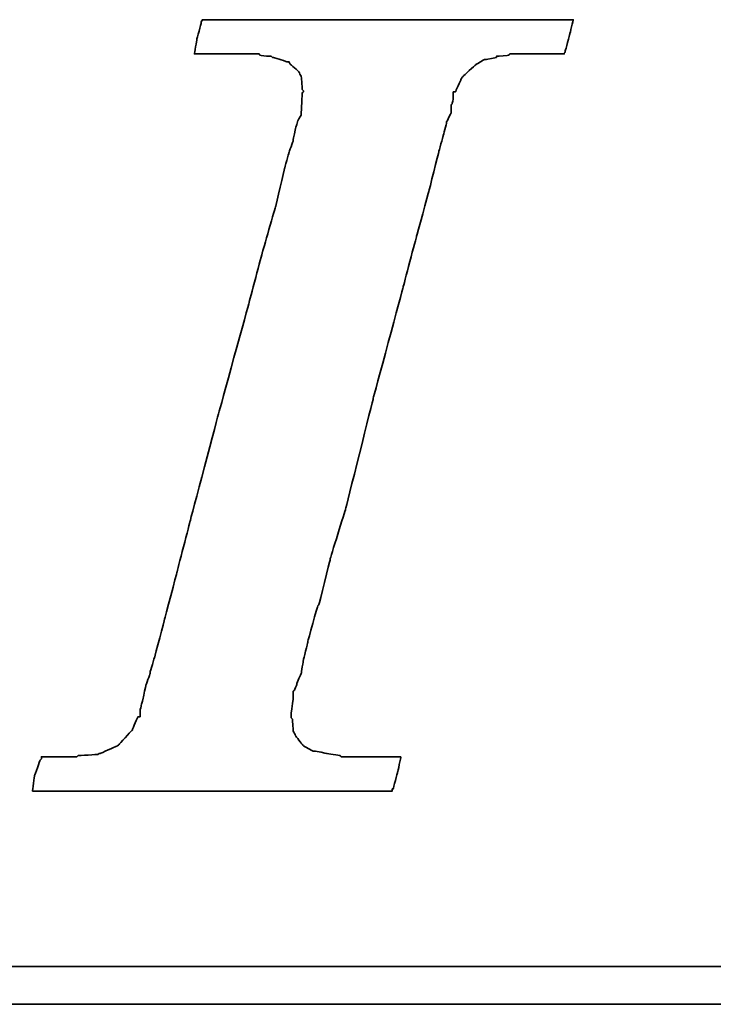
# Model space of a CAD drawing. Header units: millimetres. Extents: x 34 to 348, y -46 to 61.
# Tile 33 of 53: x 261.76 to 263.63, y -12.11 to -9.45. Entities that reach past the tile are written whole.
import ezdxf

# ---------------------------------------------------------------- set-up
doc = ezdxf.new("R2010")
doc.units = ezdxf.units.MM
doc.header["$LTSCALE"] = 0.15
doc.layers.add('DIM', color=4, linetype='CONTINUOUS')
doc.layers.add('layer 1', color=7, linetype='CONTINUOUS')

# ---------------------------------------------------------------- blocks, each defined once
blk = doc.blocks.new('TBI MOTION logo(完整正式版)')
at = {"layer": 'layer 1', "color": 22, "lineweight": 35}
for points, knots in [([(-40.59125, -7.94375), (-40.59125, -7.94375), (-40.97375, -7.94375), (-40.97375, -7.94375), (-40.97375, -7.94375), (-40.97375, -7.94375), (-41.38125, -7.94375), (-41.38125, -7.94375), (-41.38125, -7.94375), (-41.38125, -7.94375), (-41.54875, -7.94375), (-41.54875, -7.94375), (-41.54875, -7.94375), (-41.54875, -7.94375), (-41.59875, -7.94375), (-41.59875, -7.94375), (-41.59875, -7.94375), (-41.59875, -7.94375), (-41.88375, -7.94375), (-41.88375, -7.94375), (-41.88375, -7.94375), (-41.88375, -7.94375), (-41.90875, -7.91875), (-41.90875, -7.91875), (-41.90875, -7.91875), (-41.90875, -7.91875), (-42.19875, -7.87125), (-42.19875, -7.87125), (-42.19875, -7.87125), (-42.19875, -7.87125), (-42.43875, -7.82375), (-42.43875, -7.82375), (-42.43875, -7.82375), (-42.43875, -7.82375), (-42.45875, -7.82375), (-42.45875, -7.82375), (-42.45875, -7.82375), (-42.45875, -7.82375), (-42.48625, -7.82375), (-42.48625, -7.82375), (-42.48625, -7.82375), (-42.48625, -7.82375), (-42.67625, -7.72375), (-42.67625, -7.72375), (-42.67625, -7.72375), (-42.67625, -7.72375), (-42.70125, -7.70375), (-42.70125, -7.70375), (-42.70125, -7.70375), (-42.70125, -7.70375), (-42.72375, -7.67875), (-42.72375, -7.67875), (-42.72375, -7.67875), (-42.72375, -7.67875), (-42.86875, -7.48875), (-42.86875, -7.48875), (-42.86875, -7.48875), (-42.86875, -7.48875), (-42.89375, -7.43875), (-42.89375, -7.43875), (-42.89375, -7.43875), (-42.89375, -7.43875), (-42.91875, -7.38875), (-42.91875, -7.38875), (-42.91875, -7.38875), (-42.91875, -7.38875), (-42.93875, -7.12875), (-42.93875, -7.12875), (-42.93875, -7.12875), (-42.93875, -7.12875), (-42.96375, -7.10375), (-42.96375, -7.10375), (-42.96375, -7.10375), (-42.96375, -7.10375), (-42.96375, -7.05375), (-42.96375, -7.05375), (-42.96375, -7.05375), (-42.96375, -7.05375), (-42.96375, -7.00875), (-42.96375, -7.00875), (-42.96375, -7.00875), (-42.96375, -7.00875), (-42.91875, -6.69625), (-42.91875, -6.69625), (-42.91875, -6.69625), (-42.91875, -6.69625), (-42.91875, -6.62375), (-42.91875, -6.62375), (-42.91875, -6.62375), (-42.91875, -6.62375), (-42.91875, -6.59625), (-42.91875, -6.59625), (-42.91875, -6.59625), (-42.91875, -6.59625), (-42.91875, -6.57375), (-42.91875, -6.57375), (-42.91875, -6.57375), (-42.91875, -6.57375), (-42.91875, -6.52875), (-42.91875, -6.52875), (-42.91875, -6.52875), (-42.91875, -6.52875), (-42.89375, -6.50375), (-42.89375, -6.50375), (-42.89375, -6.50375), (-42.89375, -6.50375), (-42.84375, -6.38375), (-42.84375, -6.38375), (-42.84375, -6.38375), (-42.84375, -6.38375), (-42.84375, -6.35875), (-42.84375, -6.35875), (-42.84375, -6.35875), (-42.84375, -6.35875), (-42.74625, -6.14375), (-42.74625, -6.14375), (-42.74625, -6.14375), (-42.74625, -6.14375), (-42.70125, -5.85375), (-42.70125, -5.85375), (-42.70125, -5.85375), (-42.70125, -5.85375), (-42.60375, -5.47125), (-42.60375, -5.47125), (-42.60375, -5.47125), (-42.60375, -5.47125), (-42.60375, -5.44875), (-42.60375, -5.44875), (-42.60375, -5.44875), (-42.60375, -5.44875), (-42.38875, -4.67875), (-42.38875, -4.67875), (-42.38875, -4.67875), (-42.38875, -4.67875), (-42.36375, -4.65375), (-42.36375, -4.65375), (-42.36375, -4.65375), (-42.36375, -4.65375), (-42.12375, -3.69625), (-42.12375, -3.69625), (-42.12375, -3.69625), (-42.12375, -3.69625), (-42.12375, -3.67374), (-42.12375, -3.67374), (-42.12375, -3.67374), (-42.12375, -3.67374), (-41.78875, -2.59374), (-41.78875, -2.59374), (-41.78875, -2.59374), (-41.78875, -2.59374), (-41.18875, -0.19375), (-41.18875, -0.19375), (-41.18875, -0.19375), (-41.18875, -0.19375), (-40.54375, 2.20624), (-40.54375, 2.20624), (-40.54375, 2.20624), (-40.54375, 2.20624), (-40.25375, 3.30875), (-40.25375, 3.30875), (-40.25375, 3.30875), (-40.25375, 3.30875), (-39.98875, 4.27125), (-39.98875, 4.27125), (-39.98875, 4.27125), (-39.98875, 4.27125), (-39.77375, 5.13125), (-39.77375, 5.13125), (-39.77375, 5.13125), (-39.77375, 5.13125), (-39.67875, 5.47125), (-39.67875, 5.47125), (-39.67875, 5.47125), (-39.67875, 5.47125), (-39.60375, 5.75625), (-39.60375, 5.75625), (-39.60375, 5.75625), (-39.60375, 5.75625), (-39.60375, 5.78125), (-39.60375, 5.78125), (-39.60375, 5.78125), (-39.60375, 5.78125), (-39.50875, 5.97125), (-39.50875, 5.97125), (-39.50875, 5.97125), (-39.50875, 5.97125), (-39.50875, 6.13875), (-39.50875, 6.13875), (-39.50875, 6.13875), (-39.50875, 6.13875), (-39.48625, 6.16625), (-39.48625, 6.16625), (-39.48625, 6.16625), (-39.48625, 6.16625), (-39.46125, 6.28625), (-39.46125, 6.28625), (-39.46125, 6.28625), (-39.46125, 6.28625), (-39.46125, 6.42625), (-39.46125, 6.42625), (-39.46125, 6.42625), (-39.46125, 6.42625), (-39.41375, 6.42625), (-39.41375, 6.42625), (-39.41375, 6.42625), (-39.41375, 6.42625), (-39.29375, 6.69125), (-39.29375, 6.69125), (-39.29375, 6.69125), (-39.29375, 6.69125), (-39.26875, 6.74125), (-39.26875, 6.74125), (-39.26875, 6.74125), (-39.26875, 6.74125), (-39.24375, 6.76625), (-39.24375, 6.76625), (-39.24375, 6.76625), (-39.24375, 6.76625), (-38.98375, 7.00624), (-38.98375, 7.00624), (-38.98375, 7.00624), (-38.98375, 7.00624), (-38.95625, 7.02624), (-38.95625, 7.02624), (-38.95625, 7.02624), (-38.95625, 7.02624), (-38.78875, 7.12624), (-38.78875, 7.12624), (-38.78875, 7.12624), (-38.78875, 7.12624), (-38.76375, 7.12624), (-38.76375, 7.12624), (-38.76375, 7.12624), (-38.76375, 7.12624), (-38.74375, 7.12624), (-38.74375, 7.12624), (-38.74375, 7.12624), (-38.74375, 7.12624), (-38.52875, 7.17125), (-38.52875, 7.17125), (-38.52875, 7.17125), (-38.52875, 7.17125), (-38.52875, 7.19624), (-38.52875, 7.19624), (-38.52875, 7.19624), (-38.52875, 7.19624), (-38.50375, 7.19624), (-38.50375, 7.19624), (-38.50375, 7.19624), (-38.50375, 7.19624), (-38.26125, 7.21875), (-38.26125, 7.21875), (-38.26125, 7.21875), (-38.26125, 7.21875), (-38.23875, 7.24624), (-38.23875, 7.24624), (-38.23875, 7.24624), (-38.23875, 7.24624), (-38.21625, 7.24624), (-38.21625, 7.24624), (-38.21625, 7.24624), (-38.21625, 7.24624), (-38.18875, 7.24624), (-38.18875, 7.24624), (-38.18875, 7.24624), (-38.18875, 7.24624), (-37.90375, 7.24624), (-37.90375, 7.24624), (-37.90375, 7.24624), (-37.90375, 7.24624), (-37.85375, 7.24624), (-37.85375, 7.24624), (-37.85375, 7.24624), (-37.85375, 7.24624), (-37.75875, 7.24624), (-37.75875, 7.24624), (-37.75875, 7.24624), (-37.75875, 7.24624), (-37.42375, 7.24624), (-37.42375, 7.24624), (-37.42375, 7.24624), (-37.42375, 7.24624), (-37.08875, 7.24624), (-37.08875, 7.24624), (-37.08875, 7.24624), (-37.08875, 7.24624), (-37.06375, 7.24624), (-37.06375, 7.24624), (-37.06375, 7.24624), (-37.06375, 7.24624), (-37.06375, 7.26624), (-37.06375, 7.26624), (-37.06375, 7.26624), (-37.06375, 7.26624), (-37.03875, 7.29125), (-37.03875, 7.29125), (-37.03875, 7.29125), (-37.03875, 7.29125), (-37.03875, 7.31625), (-37.03875, 7.31625), (-37.03875, 7.31625), (-37.03875, 7.31625), (-36.94125, 7.67625), (-36.94125, 7.67625), (-36.94125, 7.67625), (-36.94125, 7.67625), (-36.86875, 7.98625), (-36.86875, 7.98625), (-36.86875, 7.98625), (-36.86875, 7.98625), (-36.98875, 7.98625), (-36.98875, 7.98625), (-36.98875, 7.98625), (-36.98875, 7.98625), (-37.42375, 7.98625), (-37.42375, 7.98625), (-37.42375, 7.98625), (-37.42375, 7.98625), (-37.94875, 7.98625), (-37.94875, 7.98625), (-37.94875, 7.98625), (-37.94875, 7.98625), (-38.57375, 7.98625), (-38.57375, 7.98625), (-38.57375, 7.98625), (-38.57375, 7.98625), (-39.29375, 7.98625), (-39.29375, 7.98625), (-39.29375, 7.98625), (-39.29375, 7.98625), (-40.82875, 7.98625), (-40.82875, 7.98625), (-40.82875, 7.98625), (-40.82875, 7.98625), (-42.36375, 7.98625), (-42.36375, 7.98625), (-42.36375, 7.98625), (-42.36375, 7.98625), (-43.08375, 7.98625), (-43.08375, 7.98625), (-43.08375, 7.98625), (-43.08375, 7.98625), (-43.70875, 7.98625), (-43.70875, 7.98625), (-43.70875, 7.98625), (-43.70875, 7.98625), (-44.23375, 7.98625), (-44.23375, 7.98625), (-44.23375, 7.98625), (-44.23375, 7.98625), (-44.66875, 7.98625), (-44.66875, 7.98625), (-44.66875, 7.98625), (-44.66875, 7.98625), (-44.88375, 7.98625), (-44.88375, 7.98625), (-44.88375, 7.98625), (-44.88375, 7.98625), (-44.90875, 7.94125), (-44.90875, 7.94125), (-44.90875, 7.94125), (-44.90875, 7.94125), (-44.90875, 7.91625), (-44.90875, 7.91625), (-44.90875, 7.91625), (-44.90875, 7.91625), (-45.00375, 7.55625), (-45.00375, 7.55625), (-45.00375, 7.55625), (-45.00375, 7.55625), (-45.05375, 7.24624), (-45.05375, 7.24624), (-45.05375, 7.24624), (-45.05375, 7.24624), (-44.61875, 7.24624), (-44.61875, 7.24624), (-44.61875, 7.24624), (-44.61875, 7.24624), (-44.11375, 7.24624), (-44.11375, 7.24624), (-44.11375, 7.24624), (-44.11375, 7.24624), (-43.99375, 7.24624), (-43.99375, 7.24624), (-43.99375, 7.24624), (-43.99375, 7.24624), (-43.94625, 7.24624), (-43.94625, 7.24624), (-43.94625, 7.24624), (-43.94625, 7.24624), (-43.92374, 7.24624), (-43.92374, 7.24624), (-43.92374, 7.24624), (-43.92374, 7.24624), (-43.65875, 7.24624), (-43.65875, 7.24624), (-43.65875, 7.24624), (-43.65875, 7.24624), (-43.63875, 7.21875), (-43.63875, 7.21875), (-43.63875, 7.21875), (-43.63875, 7.21875), (-43.46875, 7.19624), (-43.46875, 7.19624), (-43.46875, 7.19624), (-43.46875, 7.19624), (-43.39875, 7.19624), (-43.39875, 7.19624), (-43.39875, 7.19624), (-43.39875, 7.19624), (-43.37125, 7.17125), (-43.37125, 7.17125), (-43.37125, 7.17125), (-43.37125, 7.17125), (-43.34875, 7.17125), (-43.34875, 7.17125), (-43.34875, 7.17125), (-43.34875, 7.17125), (-43.20375, 7.12624), (-43.20375, 7.12624), (-43.20375, 7.12624), (-43.20375, 7.12624), (-43.05875, 7.07624), (-43.05875, 7.07624), (-43.05875, 7.07624), (-43.05875, 7.07624), (-43.01375, 7.07624), (-43.01375, 7.07624), (-43.01375, 7.07624), (-43.01375, 7.07624), (-42.98875, 7.02624), (-42.98875, 7.02624), (-42.98875, 7.02624), (-42.98875, 7.02624), (-42.79875, 6.86125), (-42.79875, 6.86125), (-42.79875, 6.86125), (-42.79875, 6.86125), (-42.77375, 6.81125), (-42.77375, 6.81125), (-42.77375, 6.81125), (-42.77375, 6.81125), (-42.74625, 6.76625), (-42.74625, 6.76625), (-42.74625, 6.76625), (-42.74625, 6.76625), (-42.72375, 6.47625), (-42.72375, 6.47625), (-42.72375, 6.47625), (-42.72375, 6.47625), (-42.70125, 6.45124), (-42.70125, 6.45124), (-42.70125, 6.45124), (-42.70125, 6.45124), (-42.70125, 6.42625), (-42.70125, 6.42625), (-42.70125, 6.42625), (-42.70125, 6.42625), (-42.72375, 6.40625), (-42.72375, 6.40625), (-42.72375, 6.40625), (-42.72375, 6.40625), (-42.74625, 5.97125), (-42.74625, 5.97125), (-42.74625, 5.97125), (-42.74625, 5.97125), (-42.74625, 5.94625), (-42.74625, 5.94625), (-42.74625, 5.94625), (-42.74625, 5.94625), (-42.74625, 5.92625), (-42.74625, 5.92625), (-42.74625, 5.92625), (-42.74625, 5.92625), (-42.77375, 5.87625), (-42.77375, 5.87625), (-42.77375, 5.87625), (-42.77375, 5.87625), (-42.81875, 5.80625), (-42.81875, 5.80625), (-42.81875, 5.80625), (-42.81875, 5.80625), (-42.86875, 5.63625), (-42.86875, 5.63625), (-42.86875, 5.63625), (-42.86875, 5.63625), (-42.91875, 5.39625), (-42.91875, 5.39625), (-42.91875, 5.39625), (-42.91875, 5.39625), (-42.91875, 5.37124), (-42.91875, 5.37124), (-42.91875, 5.37124), (-42.91875, 5.37124), (-43.01375, 5.10874), (-43.01375, 5.10874), (-43.01375, 5.10874), (-43.01375, 5.10874), (-43.10875, 4.77124), (-43.10875, 4.77124), (-43.10875, 4.77124), (-43.10875, 4.77124), (-43.29875, 3.95625), (-43.29875, 3.95625), (-43.29875, 3.95625), (-43.29875, 3.95625), (-43.58875, 2.95125), (-43.58875, 2.95125), (-43.58875, 2.95125), (-43.58875, 2.95125), (-43.87375, 1.87125), (-43.87375, 1.87125), (-43.87375, 1.87125), (-43.87375, 1.87125), (-44.52625, -0.50374), (-44.52625, -0.50374), (-44.52625, -0.50374), (-44.52625, -0.50374), (-45.14875, -2.85375), (-45.14875, -2.85375), (-45.14875, -2.85375), (-45.14875, -2.85375), (-45.43375, -3.95875), (-45.43375, -3.95875), (-45.43375, -3.95875), (-45.43375, -3.95875), (-45.69875, -4.96875), (-45.69875, -4.96875), (-45.69875, -4.96875), (-45.69875, -4.96875), (-45.91375, -5.78375), (-45.91375, -5.78375), (-45.91375, -5.78375), (-45.91375, -5.78375), (-46.01375, -6.11875), (-46.01375, -6.11875), (-46.01375, -6.11875), (-46.01375, -6.11875), (-46.01375, -6.14375), (-46.01375, -6.14375), (-46.01375, -6.14375), (-46.01375, -6.14375), (-46.10875, -6.40875), (-46.10875, -6.40875), (-46.10875, -6.40875), (-46.10875, -6.40875), (-46.15375, -6.64875), (-46.15375, -6.64875), (-46.15375, -6.64875), (-46.15375, -6.64875), (-46.20375, -6.83875), (-46.20375, -6.83875), (-46.20375, -6.83875), (-46.20375, -6.83875), (-46.22875, -6.93375), (-46.22875, -6.93375), (-46.22875, -6.93375), (-46.22875, -6.93375), (-46.22875, -7.07875), (-46.22875, -7.07875), (-46.22875, -7.07875), (-46.22875, -7.07875), (-46.27375, -7.07875), (-46.27375, -7.07875), (-46.27375, -7.07875), (-46.27375, -7.07875), (-46.39375, -7.34375), (-46.39375, -7.34375), (-46.39375, -7.34375), (-46.39375, -7.34375), (-46.39375, -7.36875), (-46.39375, -7.36875), (-46.39375, -7.36875), (-46.39375, -7.36875), (-46.42125, -7.38875), (-46.42125, -7.38875), (-46.42125, -7.38875), (-46.42125, -7.38875), (-46.68375, -7.67875), (-46.68375, -7.67875), (-46.68375, -7.67875), (-46.68375, -7.67875), (-46.70875, -7.70375), (-46.70875, -7.70375), (-46.70875, -7.70375), (-46.70875, -7.70375), (-46.75375, -7.72375), (-46.75375, -7.72375), (-46.75375, -7.72375), (-46.75375, -7.72375), (-47.08875, -7.87125), (-47.08875, -7.87125), (-47.08875, -7.87125), (-47.08875, -7.87125), (-47.11625, -7.87125), (-47.11625, -7.87125), (-47.11625, -7.87125), (-47.11625, -7.87125), (-47.13875, -7.89375), (-47.13875, -7.89375), (-47.13875, -7.89375), (-47.13875, -7.89375), (-47.56875, -7.91875), (-47.56875, -7.91875), (-47.56875, -7.91875), (-47.56875, -7.91875), (-47.59625, -7.94375), (-47.59625, -7.94375), (-47.59625, -7.94375), (-47.59625, -7.94375), (-47.64375, -7.94375), (-47.64375, -7.94375), (-47.64375, -7.94375), (-47.64375, -7.94375), (-47.73625, -7.94375), (-47.73625, -7.94375), (-47.73625, -7.94375), (-47.73625, -7.94375), (-48.07375, -7.94375), (-48.07375, -7.94375), (-48.07375, -7.94375), (-48.07375, -7.94375), (-48.36125, -7.94375), (-48.36125, -7.94375), (-48.36125, -7.94375), (-48.36125, -7.94375), (-48.36125, -7.96625), (-48.36125, -7.96625), (-48.36125, -7.96625), (-48.36125, -7.96625), (-48.36125, -7.99125), (-48.36125, -7.99125), (-48.36125, -7.99125), (-48.36125, -7.99125), (-48.38875, -8.01375), (-48.38875, -8.01375), (-48.38875, -8.01375), (-48.38875, -8.01375), (-48.50875, -8.34875), (-48.50875, -8.34875), (-48.50875, -8.34875), (-48.50875, -8.34875), (-48.55375, -8.68625), (-48.55375, -8.68625), (-48.55375, -8.68625), (-48.55375, -8.68625), (-48.45875, -8.68625), (-48.45875, -8.68625), (-48.45875, -8.68625), (-48.45875, -8.68625), (-48.07375, -8.68625), (-48.07375, -8.68625), (-48.07375, -8.68625), (-48.07375, -8.68625), (-47.52375, -8.68625), (-47.52375, -8.68625), (-47.52375, -8.68625), (-47.52375, -8.68625), (-46.92375, -8.68625), (-46.92375, -8.68625), (-46.92375, -8.68625), (-46.92375, -8.68625), (-46.25375, -8.68625), (-46.25375, -8.68625), (-46.25375, -8.68625), (-46.25375, -8.68625), (-46.20375, -8.68625), (-46.20375, -8.68625), (-46.20375, -8.68625), (-46.20375, -8.68625), (-44.71375, -8.68625), (-44.71375, -8.68625), (-44.71375, -8.68625), (-44.71375, -8.68625), (-43.22875, -8.68625), (-43.22875, -8.68625), (-43.22875, -8.68625), (-43.22875, -8.68625), (-42.55875, -8.68625), (-42.55875, -8.68625), (-42.55875, -8.68625), (-42.55875, -8.68625), (-42.50875, -8.68625), (-42.50875, -8.68625), (-42.50875, -8.68625), (-42.50875, -8.68625), (-41.93375, -8.68625), (-41.93375, -8.68625), (-41.93375, -8.68625), (-41.93375, -8.68625), (-41.38125, -8.68625), (-41.38125, -8.68625), (-41.38125, -8.68625), (-41.38125, -8.68625), (-40.97375, -8.68625), (-40.97375, -8.68625), (-40.97375, -8.68625), (-40.97375, -8.68625), (-40.78125, -8.68625), (-40.78125, -8.68625), (-40.78125, -8.68625), (-40.78125, -8.68625), (-40.78125, -8.63875), (-40.78125, -8.63875), (-40.78125, -8.63875), (-40.78125, -8.63875), (-40.75875, -8.63875), (-40.75875, -8.63875), (-40.75875, -8.63875), (-40.75875, -8.63875), (-40.66375, -8.27875), (-40.66375, -8.27875), (-40.66375, -8.27875), (-40.66375, -8.27875), (-40.59125, -7.94375), (-40.59125, -7.94375)], [0, 0, 0, 0, 0.00558659, 0.00558659, 0.00558659, 0.0055866, 0.01117318, 0.01117318, 0.01117318, 0.01117319, 0.01675978, 0.01675978, 0.01675978, 0.01675979, 0.02234637, 0.02234637, 0.02234637, 0.02234638, 0.02793296, 0.02793296, 0.02793296, 0.02793297, 0.03351955, 0.03351955, 0.03351955, 0.03351956, 0.03910615, 0.03910615, 0.03910615, 0.03910616, 0.04469274, 0.04469274, 0.04469274, 0.04469275, 0.05027933, 0.05027933, 0.05027933, 0.05027934, 0.05586592, 0.05586592, 0.05586592, 0.05586593, 0.06145251, 0.06145251, 0.06145251, 0.06145252, 0.06703911, 0.06703911, 0.06703911, 0.06703912, 0.0726257, 0.0726257, 0.0726257, 0.07262571, 0.07821229, 0.07821229, 0.07821229, 0.0782123, 0.08379888, 0.08379888, 0.08379888, 0.08379889, 0.08938547, 0.08938547, 0.08938547, 0.08938548, 0.09497207, 0.09497207, 0.09497207, 0.09497208, 0.10055866, 0.10055866, 0.10055866, 0.10055867, 0.10614525, 0.10614525, 0.10614525, 0.10614526, 0.11173184, 0.11173184, 0.11173184, 0.11173185, 0.11731844, 0.11731844, 0.11731844, 0.11731845, 0.12290503, 0.12290503, 0.12290503, 0.12290504, 0.12849162, 0.12849162, 0.12849162, 0.12849163, 0.13407821, 0.13407821, 0.13407821, 0.13407822, 0.1396648, 0.1396648, 0.1396648, 0.13966481, 0.1452514, 0.1452514, 0.1452514, 0.14525141, 0.15083799, 0.15083799, 0.15083799, 0.150838, 0.15642458, 0.15642458, 0.15642458, 0.15642459, 0.16201117, 0.16201117, 0.16201117, 0.16201118, 0.16759777, 0.16759777, 0.16759777, 0.16759778, 0.17318436, 0.17318436, 0.17318436, 0.17318437, 0.17877095, 0.17877095, 0.17877095, 0.17877096, 0.18435754, 0.18435754, 0.18435754, 0.18435755, 0.18994413, 0.18994413, 0.18994413, 0.18994414, 0.19553073, 0.19553073, 0.19553073, 0.19553074, 0.20111732, 0.20111732, 0.20111732, 0.20111733, 0.20670391, 0.20670391, 0.20670391, 0.20670392, 0.2122905, 0.2122905, 0.2122905, 0.21229051, 0.21787709, 0.21787709, 0.21787709, 0.2178771, 0.22346369, 0.22346369, 0.22346369, 0.2234637, 0.22905028, 0.22905028, 0.22905028, 0.22905029, 0.23463687, 0.23463687, 0.23463687, 0.23463688, 0.24022346, 0.24022346, 0.24022346, 0.24022347, 0.24581006, 0.24581006, 0.24581006, 0.24581007, 0.25139665, 0.25139665, 0.25139665, 0.25139666, 0.25698324, 0.25698324, 0.25698324, 0.25698325, 0.26256983, 0.26256983, 0.26256983, 0.26256984, 0.26815642, 0.26815642, 0.26815642, 0.26815643, 0.27374302, 0.27374302, 0.27374302, 0.27374303, 0.27932961, 0.27932961, 0.27932961, 0.27932962, 0.2849162, 0.2849162, 0.2849162, 0.28491621, 0.29050279, 0.29050279, 0.29050279, 0.2905028, 0.29608939, 0.29608939, 0.29608939, 0.2960894, 0.30167598, 0.30167598, 0.30167598, 0.30167599, 0.30726257, 0.30726257, 0.30726257, 0.30726258, 0.31284916, 0.31284916, 0.31284916, 0.31284917, 0.31843575, 0.31843575, 0.31843575, 0.31843576, 0.32402235, 0.32402235, 0.32402235, 0.32402236, 0.32960894, 0.32960894, 0.32960894, 0.32960895, 0.33519553, 0.33519553, 0.33519553, 0.33519554, 0.34078212, 0.34078212, 0.34078212, 0.34078213, 0.34636872, 0.34636872, 0.34636872, 0.34636873, 0.35195531, 0.35195531, 0.35195531, 0.35195532, 0.3575419, 0.3575419, 0.3575419, 0.35754191, 0.36312849, 0.36312849, 0.36312849, 0.3631285, 0.36871508, 0.36871508, 0.36871508, 0.36871509, 0.37430168, 0.37430168, 0.37430168, 0.37430169, 0.37988827, 0.37988827, 0.37988827, 0.37988828, 0.38547486, 0.38547486, 0.38547486, 0.38547487, 0.39106145, 0.39106145, 0.39106145, 0.39106146, 0.39664804, 0.39664804, 0.39664804, 0.39664805, 0.40223464, 0.40223464, 0.40223464, 0.40223465, 0.40782123, 0.40782123, 0.40782123, 0.40782124, 0.41340782, 0.41340782, 0.41340782, 0.41340783, 0.41899441, 0.41899441, 0.41899441, 0.41899442, 0.42458101, 0.42458101, 0.42458101, 0.42458102, 0.4301676, 0.4301676, 0.4301676, 0.43016761, 0.43575419, 0.43575419, 0.43575419, 0.4357542, 0.44134078, 0.44134078, 0.44134078, 0.44134079, 0.44692737, 0.44692737, 0.44692737, 0.44692738, 0.45251397, 0.45251397, 0.45251397, 0.45251398, 0.45810056, 0.45810056, 0.45810056, 0.45810057, 0.46368715, 0.46368715, 0.46368715, 0.46368716, 0.46927374, 0.46927374, 0.46927374, 0.46927375, 0.47486034, 0.47486034, 0.47486034, 0.47486035, 0.48044693, 0.48044693, 0.48044693, 0.48044694, 0.48603352, 0.48603352, 0.48603352, 0.48603353, 0.49162011, 0.49162011, 0.49162011, 0.49162012, 0.4972067, 0.4972067, 0.4972067, 0.49720671, 0.5027933, 0.5027933, 0.5027933, 0.50279331, 0.50837989, 0.50837989, 0.50837989, 0.5083799, 0.51396648, 0.51396648, 0.51396648, 0.51396649, 0.51955307, 0.51955307, 0.51955307, 0.51955308, 0.52513966, 0.52513966, 0.52513966, 0.52513967, 0.53072626, 0.53072626, 0.53072626, 0.53072627, 0.53631285, 0.53631285, 0.53631285, 0.53631286, 0.54189944, 0.54189944, 0.54189944, 0.54189945, 0.54748603, 0.54748603, 0.54748603, 0.54748604, 0.55307263, 0.55307263, 0.55307263, 0.55307264, 0.55865922, 0.55865922, 0.55865922, 0.55865923, 0.56424581, 0.56424581, 0.56424581, 0.56424582, 0.5698324, 0.5698324, 0.5698324, 0.56983241, 0.57541899, 0.57541899, 0.57541899, 0.575419, 0.58100559, 0.58100559, 0.58100559, 0.5810056, 0.58659218, 0.58659218, 0.58659218, 0.58659219, 0.59217877, 0.59217877, 0.59217877, 0.59217878, 0.59776536, 0.59776536, 0.59776536, 0.59776537, 0.60335196, 0.60335196, 0.60335196, 0.60335197, 0.60893855, 0.60893855, 0.60893855, 0.60893856, 0.61452514, 0.61452514, 0.61452514, 0.61452515, 0.62011173, 0.62011173, 0.62011173, 0.62011174, 0.62569832, 0.62569832, 0.62569832, 0.62569833, 0.63128492, 0.63128492, 0.63128492, 0.63128493, 0.63687151, 0.63687151, 0.63687151, 0.63687152, 0.6424581, 0.6424581, 0.6424581, 0.64245811, 0.64804469, 0.64804469, 0.64804469, 0.6480447, 0.65363128, 0.65363128, 0.65363128, 0.65363129, 0.65921788, 0.65921788, 0.65921788, 0.65921789, 0.66480447, 0.66480447, 0.66480447, 0.66480448, 0.67039106, 0.67039106, 0.67039106, 0.67039107, 0.67597765, 0.67597765, 0.67597765, 0.67597766, 0.68156425, 0.68156425, 0.68156425, 0.68156426, 0.68715084, 0.68715084, 0.68715084, 0.68715085, 0.69273743, 0.69273743, 0.69273743, 0.69273744, 0.69832402, 0.69832402, 0.69832402, 0.69832403, 0.70391061, 0.70391061, 0.70391061, 0.70391062, 0.70949721, 0.70949721, 0.70949721, 0.70949722, 0.7150838, 0.7150838, 0.7150838, 0.71508381, 0.72067039, 0.72067039, 0.72067039, 0.7206704, 0.72625698, 0.72625698, 0.72625698, 0.72625699, 0.73184358, 0.73184358, 0.73184358, 0.73184359, 0.73743017, 0.73743017, 0.73743017, 0.73743018, 0.74301676, 0.74301676, 0.74301676, 0.74301677, 0.74860335, 0.74860335, 0.74860335, 0.74860336, 0.75418994, 0.75418994, 0.75418994, 0.75418995, 0.75977654, 0.75977654, 0.75977654, 0.75977655, 0.76536313, 0.76536313, 0.76536313, 0.76536314, 0.77094972, 0.77094972, 0.77094972, 0.77094973, 0.77653631, 0.77653631, 0.77653631, 0.77653632, 0.78212291, 0.78212291, 0.78212291, 0.78212292, 0.7877095, 0.7877095, 0.7877095, 0.78770951, 0.79329609, 0.79329609, 0.79329609, 0.7932961, 0.79888268, 0.79888268, 0.79888268, 0.79888269, 0.80446927, 0.80446927, 0.80446927, 0.80446928, 0.81005587, 0.81005587, 0.81005587, 0.81005588, 0.81564246, 0.81564246, 0.81564246, 0.81564247, 0.82122905, 0.82122905, 0.82122905, 0.82122906, 0.82681564, 0.82681564, 0.82681564, 0.82681565, 0.83240223, 0.83240223, 0.83240223, 0.83240224, 0.83798883, 0.83798883, 0.83798883, 0.83798884, 0.84357542, 0.84357542, 0.84357542, 0.84357543, 0.84916201, 0.84916201, 0.84916201, 0.84916202, 0.8547486, 0.8547486, 0.8547486, 0.85474861, 0.8603352, 0.8603352, 0.8603352, 0.86033521, 0.86592179, 0.86592179, 0.86592179, 0.8659218, 0.87150838, 0.87150838, 0.87150838, 0.87150839, 0.87709497, 0.87709497, 0.87709497, 0.87709498, 0.88268156, 0.88268156, 0.88268156, 0.88268157, 0.88826816, 0.88826816, 0.88826816, 0.88826817, 0.89385475, 0.89385475, 0.89385475, 0.89385476, 0.89944134, 0.89944134, 0.89944134, 0.89944135, 0.90502793, 0.90502793, 0.90502793, 0.90502794, 0.91061453, 0.91061453, 0.91061453, 0.91061454, 0.91620112, 0.91620112, 0.91620112, 0.91620113, 0.92178771, 0.92178771, 0.92178771, 0.92178772, 0.9273743, 0.9273743, 0.9273743, 0.92737431, 0.93296089, 0.93296089, 0.93296089, 0.9329609, 0.93854749, 0.93854749, 0.93854749, 0.9385475, 0.94413408, 0.94413408, 0.94413408, 0.94413409, 0.94972067, 0.94972067, 0.94972067, 0.94972068, 0.95530726, 0.95530726, 0.95530726, 0.95530727, 0.96089385, 0.96089385, 0.96089385, 0.96089386, 0.96648045, 0.96648045, 0.96648045, 0.96648046, 0.97206704, 0.97206704, 0.97206704, 0.97206705, 0.97765363, 0.97765363, 0.97765363, 0.97765364, 0.98324022, 0.98324022, 0.98324022, 0.98324023, 0.98882682, 0.98882682, 0.98882682, 0.98882683, 0.99441341, 0.99441341, 0.99441341, 0.99441342, 1, 1, 1, 1]), ([(75.90875, -9.47875), (75.90875, -9.47875), (75.90875, -12.28625), (75.90875, -12.28625), (75.90875, -12.28625), (75.90875, -12.28625), (75.90875, -12.47875), (75.90875, -12.47875), (75.90875, -12.47875), (75.90875, -12.47875), (75.71625, -12.47875), (75.71625, -12.47875), (75.71625, -12.47875), (75.71625, -12.47875), (-88.32875, -12.47875), (-88.32875, -12.47875), (-88.32875, -12.47875), (-88.32875, -12.47875), (-88.32875, -13.29375), (-88.32875, -13.29375), (-88.32875, -13.29375), (-88.32875, -13.29375), (82.89125, -13.29375), (82.89125, -13.29375), (82.89125, -13.29375), (82.89125, -13.29375), (75.90875, -9.47875), (75.90875, -9.47875)], [0, 0, 0, 0, 0.14285714, 0.14285714, 0.14285714, 0.14285715, 0.28571429, 0.28571429, 0.28571429, 0.2857143, 0.42857143, 0.42857143, 0.42857143, 0.42857144, 0.57142857, 0.57142857, 0.57142857, 0.57142858, 0.71428571, 0.71428571, 0.71428571, 0.71428572, 0.85714286, 0.85714286, 0.85714286, 0.85714287, 1, 1, 1, 1])]:
    blk.add_open_spline(points, degree=3, knots=knots, dxfattribs=at)

msp = doc.modelspace()

# ---------------------------------------------------------------- block references
at = {"layer": 'DIM', "color": 0, "xscale": 0.1250977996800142, "yscale": 0.1250977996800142, "zscale": 0.1250977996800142}
msp.add_blockref('TBI MOTION logo(完整正式版)', (267.8656, -10.4481), dxfattribs=at)

doc.saveas('drawing.dxf')
